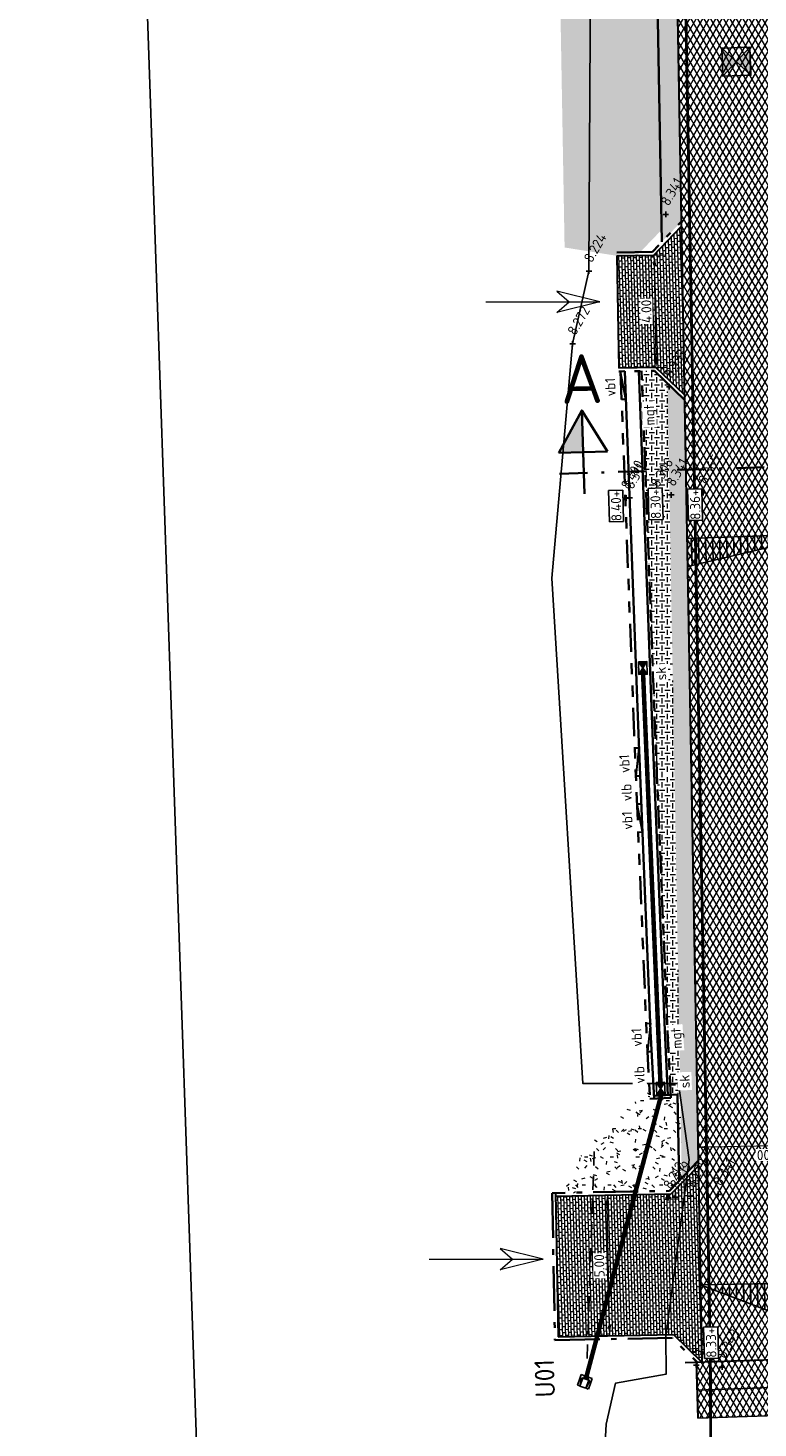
# Model space of a CAD drawing. Header units: metres. Extents: x 157685 to 160831, y 403691 to 406312.
# Tile 6 of 134: x 158636 to 158662, y 404112 to 404162. Entities that reach past the tile are written whole.
import ezdxf

# ---------------------------------------------------------------- set-up
doc = ezdxf.new("R2010")
doc.units = ezdxf.units.M
doc.header["$PDMODE"] = 35
for name, pattern in [('DASHDOT', [1, 0.5, -0.25, 0, -0.25]), ('DASHED2', [0.375, 0.25, -0.125]), ('RI-DRAINAGE-SO', [19.2, 6, -1.8, 1.8, -1.8, 2.4, -1.8, 1.8, -1.8]), ('RI-HWA_KOLKAANSLUITING', [4.3, 2.5, -1.8]), ('VH-OPSLUITBAND_100X200', [16, 8, -2, 4, -2]), ('VH-OPSLUITBAND_120X250', [26, 16, -4, 2, -4]), ('VH-TROTTOIRBAND-SO', [15, 5, -2, 2, -2, 2, -2]), ('VW-1-3_STREEP', [4, 1, -3])]:
    doc.linetypes.add(name, pattern=pattern)
doc.layers.get('Defpoints').update_dxf_attribs({"color": 171})
for name, color, linetype, lineweight in [('B-WE-OG-HOOGTEPUNT-S', 7, 'Continuous', 25), ('B-WE-OG-HOOGTEPUNT-T18', 10, 'Continuous', 18), ('B-WE-OG-TOPOGRAFIE_INRIT-G', 10, 'Continuous', 18), ('N-WE-GR-GRAS-A', 62, 'Continuous', 18), ('N-WE-GW-HOOGTE_AFWERKHOOGTE-T25', 7, 'Continuous', 25), ('N-WE-RI-DRAINAGE_DRAIN-G', 90, 'RI-DRAINAGE-SO', 35), ('N-WE-RI-DRAINAGE_PUTNUMMER-T35', 7, 'Continuous', 35), ('N-WE-RI-DRAINAGE_UITLAATCONSTRUCTIE-S', 90, 'Continuous', 25), ('N-WE-RI-GWA_RIOOLPUT-S', 30, 'Continuous', 25), ('N-WE-RI-HWA_KOLKAANSLUITING-G', 150, 'RI-HWA_KOLKAANSLUITING', 25), ('N-WE-RI-KOLK-S', 150, 'Continuous', 25), ('N-WE-VH-GESLOTENVERHARDING_ASFALT-TRAPSGEWIJSFREZEN-G', 10, 'VH-TRAPSGEWIJSFREZEN-SO', 25), ('N-WE-VH-HALFVERHARDING_GESTABILISEERD GRAS-A-200', 190, 'Continuous', 18), ('N-WE-VH-HALFVERHARDING_GRASBETONSTEEN-G', 7, 'Continuous', 35), ('N-WE-VH-KANTOPSLUITING_OPSLUITBAND_100X200-G', 150, 'VH-OPSLUITBAND_100X200', 35), ('N-WE-VH-KANTOPSLUITING_OPSLUITBAND_120X250-G', 4, 'VH-OPSLUITBAND_120X250', 35), ('N-WE-VH-KANTOPSLUITING_TROTTOIRBAND-G', 210, 'VH-TROTTOIRBAND-SO', 35), ('N-WE-VH-KANTVERHARDING-G', 7, 'Continuous', 30), ('N-WE-VH-M', 7, 'Continuous', 18), ('N-WE-VH-OPENVERHARDING_BETONSTRAATSTEEN-A-200', 252, 'Continuous', 18), ('N-WE-VH-T18', 7, 'Continuous', 18), ('N-WE-VH-VERHARDING_ASFALT-A', 252, 'Continuous', 18), ('N-WE-VW-MARKERING_LANGS_STREEP_13_010-G', 7, 'VW-1-3_STREEP', 13), ('X-XX-AL-VERWIJZING_DOORSNEDE-S', 7, 'Continuous', 35)]:
    doc.layers.add(name, color=color, linetype=linetype, lineweight=lineweight)
doc.layers.add('Iv-a-afwateringsprofiel', color=5, linetype='Continuous')
doc.styles.add('NLCS-ISO', font='NLCS-ISO.TTF')
doc.styles.add('NLCS-ISO-M200-T18', font='NLCS-ISO.TTF', dxfattribs={"height": 0.36})
doc.styles.add('NLCS-ISO-M200-T35', font='NLCS-ISO.TTF', dxfattribs={"height": 0.7})
doc.linetypes.add('VH-TRAPSGEWIJSFREZEN-SO', pattern='A,15,-5,[182,NLCS.SHX,S=20,R=0,X=0,Y=0],-5', length=25)
doc.dimstyles.new('NLCS-M200-T18-PIJL_L2_H2', dxfattribs={"dimscale": 0.2, "dimtxt": 0.36, "dimasz": 1.8, "dimexe": 2, "dimexo": 2, "dimgap": 0.7, "dimtad": 1, "dimzin": 0, "dimdsep": 46, "dimtxsty": 'NLCS-ISO-M200-T18', "dimcen": 0, "dimdle": 2, "dimclrd": 256, "dimclre": 256, "dimclrt": 256, "dimazin": 0, "dimtfac": 1, "dimtofl": 0, "dimtmove": 0, "dimatfit": 3, "dimfxl": 2, "dimfxlon": 1, "dimtfill": 1, "dimtfillclr": 256, "dimtolj": 1, "dimtzin": 0, "dimlwd": -1, "dimlwe": -1, "dimarcsym": 0})
pattern_1 = [(0, (0, 0), (0.1875, 0.1875), [0.1875, -0.1875]), (90, (0.09375, 0.09375), (-0.1875, 0.1875), [0.1875, -0.1875])]
pattern_2 = [(0, (0, 0), (1, 1), [0.12, -0.8]), (45, (0.4, 0.2), (-0.113137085, 1.8667619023), [0.12, -0.8]), (30, (0.08, 0.12), (0.2274613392, 1.2860254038), [0.12, -0.8]), (15, (0.32, 0.48), (0.3856270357, 0.724494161), [0.12, -0.8]), (135, (0.16, 2), (-0.02828427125, -0.6505382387), [0.12, -0.8]), (150, (1.2, 0.4), (0.2156921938, -0.5864101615), [0.12, -0.8]), (165, (0.24, 0.04), (0.1434520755, -0.7010146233), [0.12, -0.8]), (85, (0.4, 0.4), (-0.8726773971, 1.0400164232), [0.12, -0.8]), (100, (0, 0), (-1.1121176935, 0.7787131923), [0.12, -0.8])]

# ---------------------------------------------------------------- blocks, each defined once
blk = doc.blocks.new('inrit')
at = {"linetype": 'Continuous'}
for p, q in [((0, 0), (4.064, 0)), ((4.064, 0), (2.532, 0.38)), ((2.532, 0.38), (2.971, 0)), ((4.064, 0), (2.532, -0.38)), ((2.532, -0.38), (2.971, 0))]:
    blk.add_line(p, q, dxfattribs=at)
blk = doc.blocks.new('*D711')
at = {"layer": 'Defpoints', "color": 0, "transparency": 16777216}
for p in [(158658.187, 404154.125), (158658.376, 404154.128), (158658.26, 404150.126)]:
    blk.add_point(p, dxfattribs=at)
at = {"layer": 'N-WE-VH-M', "transparency": 16777216}
for p, q in [((158658.376, 404154.128), (158658.776, 404154.136)), ((158658.442, 404150.489), (158658.383, 404153.769)), ((158658.449, 404150.129), (158658.849, 404150.136))]:
    blk.add_line(p, q, dxfattribs=at)
for points in [[(158658.323, 404153.767), (158658.443, 404153.77), (158658.376, 404154.128)], [(158658.382, 404150.488), (158658.502, 404150.49), (158658.449, 404150.129)]]:
    blk.add_solid(points, dxfattribs=at)
at = {"layer": 'N-WE-VH-M', "transparency": 16777216, "insert": (158658.093, 404152.123), "char_height": 0.36, "attachment_point": 5, "rotation": 91.0416, "style": 'NLCS-ISO-M200-T18', "bg_fill": 3, "box_fill_scale": 1.1, "bg_fill_color": 256, "bg_fill_true_color": 13158600, "bg_fill_transparency": 0}
blk.add_mtext('\\A1;4.00', dxfattribs=at)
blk = doc.blocks.new('*D712')
at = {"layer": 'Defpoints', "color": 0, "transparency": 16777216}
for p in [(158656.69, 404120.62), (158656.776, 404120.622), (158656.867, 404115.623)]:
    blk.add_point(p, dxfattribs=at)
at = {"layer": 'N-WE-VH-M', "transparency": 16777216}
for p, q in [((158656.69, 404120.62), (158656.29, 404120.613)), ((158656.774, 404115.981), (158656.696, 404120.261)), ((158656.781, 404115.621), (158656.381, 404115.614))]:
    blk.add_line(p, q, dxfattribs=at)
for points in [[(158656.636, 404120.259), (158656.756, 404120.262), (158656.69, 404120.62)], [(158656.714, 404115.98), (158656.834, 404115.982), (158656.781, 404115.621)]]:
    blk.add_solid(points, dxfattribs=at)
at = {"layer": 'N-WE-VH-M', "transparency": 16777216, "insert": (158656.415, 404118.115), "char_height": 0.36, "attachment_point": 5, "rotation": 91.0416, "style": 'NLCS-ISO-M200-T18', "bg_fill": 3, "box_fill_scale": 1.1, "bg_fill_color": 256, "bg_fill_true_color": 13158600, "bg_fill_transparency": 0}
blk.add_mtext('\\A1;5.00', dxfattribs=at)
blk = doc.blocks.new('*D719')
at = {"layer": 'Defpoints', "color": 0, "transparency": 16777216}
for p in [(158664.933, 404122.429), (158659.934, 404122.338), (158659.934, 404122.338)]:
    blk.add_point(p, dxfattribs=at)
at = {"layer": 'N-WE-VH-M', "transparency": 16777216}
for p, q in [((158659.934, 404122.338), (158659.927, 404122.738)), ((158664.573, 404122.422), (158660.294, 404122.344)), ((158664.933, 404122.429), (158664.926, 404122.829))]:
    blk.add_line(p, q, dxfattribs=at)
for points in [[(158660.295, 404122.284), (158660.293, 404122.404), (158659.934, 404122.338)], [(158664.574, 404122.362), (158664.572, 404122.482), (158664.933, 404122.429)]]:
    blk.add_solid(points, dxfattribs=at)
at = {"layer": 'N-WE-VH-M', "transparency": 16777216, "insert": (158662.439, 404122.063), "char_height": 0.36, "attachment_point": 5, "rotation": 181.0416, "style": 'NLCS-ISO-M200-T18', "bg_fill": 3, "box_fill_scale": 1.1, "bg_fill_color": 256, "bg_fill_true_color": 13158600, "bg_fill_transparency": 0}
blk.add_mtext('\\A1;5.00', dxfattribs=at)
blk = doc.blocks.new('N-SRI-KOLK_STRAAT_450X300-SO')
h = blk.add_hatch(color=256)
h.dxf.hatch_style = 1
h.paths.add_polyline_path([(0, 0.75), (-1.125, 1.5), (-1.125, 0)])
h.paths.add_polyline_path([(1.125, 0), (1.125, 1.5), (0, 0.75)])
for p, q in [((-1.125, 0), (1.125, 1.5)), ((1.125, 0), (-1.125, 1.5))]:
    blk.add_line(p, q)
at = {"flags": 128}
blk.add_lwpolyline([(-1.125, 0), (1.125, 0), (1.125, 1.5), (-1.125, 1.5)], close=True, dxfattribs=at)
blk = doc.blocks.new('*U858')
for points in [[(0, 0), (0.5, 0.5), (-0.5, 0.5)], [(0.5, -0.5), (0, 0), (-0.5, -0.5)]]:
    blk.add_hatch(color=256).paths.add_polyline_path(points)
at = {"ltscale": 1000}
blk.add_lwpolyline([(0.5, -0.5), (0.5, 0.5), (-0.5, 0.5), (-0.5, -0.5)], close=True, dxfattribs=at)
for points in [[(-0.5, 0.5), (0.5, -0.5)], [(0.5, 0.5), (-0.5, -0.5)]]:
    blk.add_lwpolyline(points)
blk = doc.blocks.new('SOG-HOOGTEPUNT-SO')
for p, q in [((-0.5, 0), (0.5, 0)), ((0, 0.5), (0, -0.5))]:
    blk.add_line(p, q)
blk = doc.blocks.new('*U862')
at = {"linetype": 'DASHDOT', "ltscale": 0.1}
h = blk.add_hatch(color=256, dxfattribs=at)
h.paths.add_polyline_path([(0.77, 0.451), (0.125, 0.451), (0.114, 0.393), (0.257, 0.15)])
h.paths.add_polyline_path([(0.125, 0.451), (0.081, 0.451), (0.114, 0.393)])
h = blk.add_hatch(color=256, dxfattribs=at)
h.paths.add_polyline_path([(4.668, -6.212), (4.023, -6.211), (4.012, -6.269), (4.155, -6.512)])
h.paths.add_polyline_path([(4.023, -6.211), (3.979, -6.211), (4.012, -6.269)])
at = {"linetype": 'DASHDOT', "ltscale": 0.8}
blk.add_line((-0.176, 0.301), (4.074, -6.963), dxfattribs=at)
for points in [[(-0.257, -0.15), (0.77, 0.451), (0.081, 0.451)], [(-0.257, -0.15), (0.77, 0.451), (0.433, -0.151)], [(0.081, 0.451), (0.433, -0.151)], [(3.641, -6.812), (4.668, -6.212), (3.979, -6.211)], [(3.641, -6.812), (4.668, -6.212), (4.331, -6.813)], [(3.979, -6.211), (4.331, -6.813)]]:
    blk.add_lwpolyline(points)
at = {"linetype": 'DASHDOT', "ltscale": 0.1, "style": 'NLCS-ISO-M200-T35'}
for p in [(0.714, 0.754), (4.612, -5.908)]:
    blk.add_text('A', height=0.7, rotation=299.6578, dxfattribs=at).set_placement(p)
blk = doc.blocks.new('*U874')
h = blk.add_hatch()
h.set_pattern_fill('AMO-BODEM_LEEM', color=256, scale=0.1, angle=135, pattern_type=2)
h.set_pattern_definition([(270, (-0.5, -0.5295), (0.25, -6e-17), [])])
h.paths.add_polyline_path([(2.5, 0), (2.5, 1), (0, 0)])
h = blk.add_hatch()
h.set_pattern_fill('AMO-BODEM_LEEM', color=256, scale=0.1, angle=135, pattern_type=2)
h.set_pattern_definition([(270, (-1.5, -0.5295), (0.25, -6e-17), [])])
h.paths.add_polyline_path([(2.5, 0), (2.5, 1), (5, 0)])
for points in [[(2.5, 0), (2.5, 1), (0, 0)], [(2.5, 0), (2.5, 1), (5, 0)]]:
    blk.add_lwpolyline(points, close=True)
blk = doc.blocks.new('*U875')
h = blk.add_hatch()
h.set_pattern_fill('AMO-BODEM_LEEM', color=256, scale=0.1, angle=135, pattern_type=2)
h.set_pattern_definition([(270, (2.00026, -1.5295), (0.25, -6e-17), [])])
h.paths.add_polyline_path([(5, 0), (5, 1), (0, 0)])
blk.add_lwpolyline([(5, 0), (5, 1), (0, 0)], close=True)
blk = doc.blocks.new('SRI-UITSTROOMBAK TYPE GU_V')
for p, q in [((0, 0), (0.42, 0)), ((0, -0.147), (0, 0)), ((0.42, -0.147), (0.42, 0)), ((0.06, -0.15), (0, -0.15)), ((0.36, -0.1), (0.06, -0.1)), ((0.06, -0.1), (0.06, -0.15)), ((0.36, -0.15), (0.36, -0.1)), ((0.42, -0.15), (0.36, -0.15))]:
    blk.add_line(p, q)
at = {"extrusion": (-1, 0, 0)}
blk.add_line((0, -0.4), (0, -0.147), dxfattribs=at)
at = {"extrusion": (0, -1, 0)}
for p, q in [((0.007, -0.4), (0.09, -0.4)), ((0.096, -0.4), (0.324, -0.4))]:
    blk.add_line(p, q, dxfattribs=at)
at = {"extrusion": (1.26288e-15, -0.707107, 0.707107)}
blk.add_line((0.09, -0.4), (0.06, -0.15), dxfattribs=at)
at = {"extrusion": (0.992877, 0, 0.119145)}
blk.add_line((0.096, -0.1), (0.096, -0.4), dxfattribs=at)
at = {"extrusion": (-0.992877, 0, 0.119145)}
blk.add_line((0.324, -0.1), (0.324, -0.4), dxfattribs=at)
at = {"extrusion": (-1.26288e-15, -0.707107, 0.707107)}
blk.add_line((0.33, -0.4), (0.36, -0.15), dxfattribs=at)
at = {"extrusion": (-1.23496e-15, -0.707107, 0.707107)}
blk.add_line((0.413, -0.4), (0.33, -0.4), dxfattribs=at)
at = {"extrusion": (1, 0, 0)}
blk.add_line((0.42, -0.4), (0.42, -0.147), dxfattribs=at)
at = {"linetype": 'DASHED2', "ltscale": 0.01, "flags": 128}
for points in [[(0.14, 0), (0.14, -0.019), (0.135, -0.029), (0.135, -0.081), (0.14, -0.1)], [(0.145, 0), (0.145, -0.02), (0.14, -0.03), (0.14, -0.08), (0.145, -0.1)], [(0.275, 0), (0.275, -0.02), (0.28, -0.03), (0.28, -0.08), (0.275, -0.1)], [(0.28, 0), (0.28, -0.019), (0.285, -0.029), (0.285, -0.081), (0.28, -0.1)], [(0.28, -0.03), (0.14, -0.03)], [(0.28, -0.055), (0.14, -0.055)], [(0.28, -0.08), (0.14, -0.08)], [(0.275, -0.02), (0.145, -0.02)]]:
    blk.add_lwpolyline(points, dxfattribs=at)

msp = doc.modelspace()

# ---------------------------------------------------------------- hatches: boundary and pattern name
at = {"layer": 'N-WE-GR-GRAS-A'}
h = msp.add_hatch(dxfattribs=at)
h.set_pattern_fill('AGR-GRAS_01-SO', color=256, scale=0.04, pattern_type=2)
h.set_pattern_definition(pattern_2)
edge = h.paths.add_edge_path()
edge.add_line((158646.623, 404199.812), (158651.404, 404199.757))
edge.add_line((158651.404, 404199.757), (158653.102, 404199.24))
edge.add_line((158653.102, 404199.24), (158654.43, 404197.05))
edge.add_line((158654.43, 404197.05), (158654.664, 404183.689))
edge.add_line((158654.664, 404183.689), (158654.938, 404168.042))
edge.add_line((158654.938, 404168.042), (158655.177, 404154.4))
edge.add_line((158655.177, 404154.4), (158657.039, 404154.104))
edge.add_line((158657.039, 404154.104), (158657.756, 404154.117))
edge.add_line((158657.756, 404154.117), (158658.639, 404155.033))
edge.add_line((158658.639, 404155.033), (158657.953, 404192.797))
edge.add_line((158657.953, 404192.797), (158657.892, 404194.733))
edge.add_arc((158650.596, 404194.504), 7.3, 1.7967, 90.1777)
edge.add_line((158650.573, 404201.804), (158646.698, 404201.792))
edge.add_line((158646.698, 404201.792), (158646.623, 404199.812))
h = msp.add_hatch(dxfattribs=at)
h.set_pattern_fill('AGR-GRAS_01-SO', color=256, scale=0.04, pattern_type=2)
h.set_pattern_definition(pattern_2)
h.paths.add_polyline_path([(158658.312, 404120.77), (158658.912, 404120.781), (158659.354, 404121.239), (158659.301, 404124.15), (158658.963, 404124.152), (158658.216, 404124.062), (158658.199, 404124.397), (158656.614, 404123.003), (158656.033, 404122.415), (158654.855, 404120.708), (158655.181, 404120.713), (158655.371, 404120.717), (158655.535, 404120.719)])
at = {"layer": 'N-WE-VH-HALFVERHARDING_GESTABILISEERD GRAS-A-200'}
h = msp.add_hatch(dxfattribs=at)
h.set_pattern_fill('AVH-GRAS_GESTABILISEERD-SO', color=256, scale=0.2, pattern_type=2)
h.set_pattern_definition(pattern_1)
edge = h.paths.add_edge_path()
edge.add_line((158658.647, 404154.603), (158659.334, 404155.316))
edge.add_line((158659.334, 404155.316), (158658.653, 404192.814))
edge.add_line((158658.653, 404192.814), (158658.592, 404194.755))
edge.add_arc((158650.596, 404194.504), 8, 1.7967, 90.1777)
edge.add_line((158650.571, 404202.504), (158646.7, 404202.492))
edge.add_line((158646.7, 404202.492), (158646.702, 404201.792))
edge.add_line((158646.702, 404201.792), (158650.573, 404201.804))
edge.add_arc((158650.596, 404194.504), 7.3, 1.7967, 90.1777, ccw=False)
edge.add_line((158657.892, 404194.733), (158657.953, 404192.796))
edge.add_line((158657.953, 404192.796), (158658.647, 404154.603))
h.paths.add_polyline_path([(158659.354, 404121.239), (158659.943, 404121.85), (158659.45, 404148.977), (158658.839, 404149.566)])
h = msp.add_hatch(dxfattribs=at)
h.set_pattern_fill('AVH-GRAS_GESTABILISEERD-SO', color=256, scale=0.2, pattern_type=2)
h.set_pattern_definition(pattern_1)
h.paths.add_polyline_path([(158658.467, 404135.625), (158659.092, 404135.635), (158658.85, 404148.967), (158658.838, 404149.567), (158658.381, 404150.008), (158657.92, 404149.999), (158658.158, 404143.667)])
h = msp.add_hatch(dxfattribs=at)
h.set_pattern_fill('AVH-GRAS_GESTABILISEERD-SO', color=256, scale=0.2, pattern_type=2)
h.set_pattern_definition(pattern_1)
h.paths.add_polyline_path([(158658.961, 404124.2), (158659.3, 404124.217), (158659.092, 404135.615), (158658.467, 404135.616)])
at = {"layer": 'N-WE-VH-OPENVERHARDING_BETONSTRAATSTEEN-A-200'}
h = msp.add_hatch(dxfattribs=at)
h.set_pattern_fill('AVH-BSS_KEIFORMAAT_HALFST-SO', color=256, scale=0.1, angle=90, pattern_type=2)
h.set_pattern_definition([(181.9723, (158675.77303, 404149.19461), (-0.10132404, -0.10855155), [0.105, -0.105]), (271.9723, (158675.77303, 404149.19461), (0.1049378, 0.00361375), [])])
h.paths.add_polyline_path([(158659.337, 404155.146), (158658.356, 404154.128), (158657.039, 404154.104), (158657.111, 404150.105), (158658.428, 404150.129), (158659.446, 404149.147)])
h = msp.add_hatch(dxfattribs=at)
h.set_pattern_fill('AVH-BSS_KEIFORMAAT_HALFST-SO', color=256, scale=0.1, angle=90, pattern_type=2)
h.set_pattern_definition([(181.97232, (158675.16715, 404149.51207), (-0.10132404, -0.10855155), [0.105, -0.105]), (271.97232, (158675.16715, 404149.51207), (0.1049378, 0.00361375), [])])
h.paths.add_polyline_path([(158658.964, 404120.662), (158654.857, 404120.587), (158654.948, 404115.588), (158659.055, 404115.663), (158660.077, 404114.691), (158659.946, 404121.68)])
at = {"layer": 'N-WE-VH-VERHARDING_ASFALT-A'}
h = msp.add_hatch(dxfattribs=at)
h.set_pattern_fill('AVH-ASFALT', color=256, scale=0.2, pattern_type=2)
h.set_pattern_definition([(60, (0, 0), (-0.17320508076, 0.1), []), (120, (0, 0), (-0.17320508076, -0.1), [])])
h.paths.add_polyline_path([(158660.073, 404114.691), (158665.071, 404114.863), (158663.651, 404192.938), (158663.589, 404194.911), (158658.592, 404194.755), (158658.653, 404192.814)])
h = msp.add_hatch(dxfattribs=at)
h.set_pattern_fill('AVH-ASFALT', color=256, scale=0.2, pattern_type=2)
h.set_pattern_definition([(61.97232, (159449.8454, 403892.24007), (-0.17654414, 0.09397961), []), (121.97232, (159449.8454, 403892.24007), (-0.1696608, -0.105901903), [])])
h.paths.add_polyline_path([(158660.373, 404114.694), (158660.373, 404114.701), (158659.871, 404114.684), (158659.901, 404113.684), (158660.376, 404113.701)])
h.paths.add_polyline_path([(158660.373, 404114.701), (158660.373, 404114.694), (158660.376, 404113.701), (158664.799, 404113.853), (158664.771, 404114.853)])
h.paths.add_polyline_path([(158665.155, 404114.866), (158664.771, 404114.853), (158664.799, 404113.853), (158665.175, 404113.866)])
h.paths.add_polyline_path([(158664.799, 404113.853), (158660.376, 404113.701), (158660.379, 404112.7), (158664.828, 404112.853)])
h.paths.add_polyline_path([(158665.175, 404113.866), (158664.799, 404113.853), (158664.828, 404112.853), (158665.195, 404112.866)])
h.paths.add_polyline_path([(158660.376, 404113.701), (158659.901, 404113.684), (158659.931, 404112.685), (158660.379, 404112.7)])

# ---------------------------------------------------------------- linework, layer by layer
at = {"layer": 'Defpoints'}
msp.add_lwpolyline([(158694.613, 404094.274), (158687.937, 404288.139), (158636.053, 404286.352), (158642.729, 404092.487)], close=True, dxfattribs=at)
msp.add_lwpolyline([(158656.181, 404178.991), (158656.044, 404153.558), (158655.461, 404150.966), (158654.724, 404142.611), (158655.827, 404124.608), (158659.236, 404124.608), (158659.621, 404121.89), (158658.786, 404115.612), (158658.797, 404114.253), (158656.993, 404113.932), (158656.653, 404112.474), (158655.733, 404095.671), (158656.977, 404089.718), (158657.11, 404089.721), (158657.088, 404086.092), (158657.09, 404080.391)], dxfattribs=at)
at = {"layer": 'N-WE-RI-DRAINAGE_DRAIN-G', "ltscale": 0.05, "const_width": 0.16}
msp.add_lwpolyline([(158658.615, 404124.182), (158655.954, 404114.157)], dxfattribs=at)
at = {"layer": 'N-WE-RI-HWA_KOLKAANSLUITING-G', "ltscale": 0.2}
msp.add_lwpolyline([(158656.234, 404122.183), (158655.954, 404114.157)], dxfattribs=at)
at = {"layer": 'N-WE-VH-GESLOTENVERHARDING_ASFALT-TRAPSGEWIJSFREZEN-G', "ltscale": 0.02}
for points in [[(158659.894, 404113.684), (158665.175, 404113.866)], [(158659.931, 404112.685), (158665.195, 404112.866)]]:
    msp.add_lwpolyline(points, dxfattribs=at)
at = {"layer": 'N-WE-VH-HALFVERHARDING_GRASBETONSTEEN-G'}
for points in [[(158657.892, 404194.733), (158657.953, 404192.797), (158658.647, 404154.603)], [(158657.319, 404149.989), (158657.807, 404137.07), (158658.244, 404126.471), (158658.366, 404124.069)], [(158658.861, 404124.195), (158658.744, 404126.494), (158658.307, 404137.089), (158657.82, 404149.998)], [(158659.2, 404124.212), (158658.36, 404124.169)], [(158659.2, 404124.212), (158659.256, 404121.137)]]:
    msp.add_lwpolyline(points, dxfattribs=at)
at = {"layer": 'N-WE-VH-KANTOPSLUITING_OPSLUITBAND_100X200-G', "ltscale": 0.1, "flags": 128}
for points in [[(158658.965, 404124.1), (158658.844, 404126.499), (158658.407, 404137.093), (158657.92, 404149.999)], [(158658.965, 404124.1), (158658.216, 404124.062)]]:
    msp.add_lwpolyline(points, dxfattribs=at)
at = {"layer": 'N-WE-VH-KANTOPSLUITING_OPSLUITBAND_120X250-G', "ltscale": 0.1}
msp.add_line((158654.735, 404120.705), (158654.831, 404115.466), dxfattribs=at)
at = {"layer": 'N-WE-VH-KANTOPSLUITING_OPSLUITBAND_120X250-G', "ltscale": 0.1, "flags": 128}
for points in [[(158657.037, 404154.224), (158658.304, 404154.247), (158659.334, 404155.316)], [(158659.45, 404148.977), (158658.381, 404150.008), (158657.114, 404149.985)], [(158659.943, 404121.85), (158658.912, 404120.781), (158654.735, 404120.705)], [(158654.831, 404115.466), (158659.008, 404115.542), (158659.896, 404114.685)]]:
    msp.add_lwpolyline(points, dxfattribs=at)
at = {"layer": 'N-WE-VH-KANTOPSLUITING_TROTTOIRBAND-G', "ltscale": 0.2, "flags": 128}
msp.add_lwpolyline([(158657.17, 404149.983), (158657.657, 404137.064), (158658.094, 404126.464), (158658.216, 404124.062)], dxfattribs=at)
at = {"layer": 'N-WE-VH-KANTVERHARDING-G'}
for p, q in [((158659.946, 404121.68), (158658.964, 404120.662)), ((158654.855, 404120.707), (158654.948, 404115.588)), ((158658.964, 404120.662), (158654.857, 404120.587)), ((158654.948, 404115.588), (158659.055, 404115.663)), ((158659.055, 404115.663), (158660.073, 404114.681))]:
    msp.add_line(p, q, dxfattribs=at)
for points in [[(158658.592, 404194.755), (158658.653, 404192.814), (158660.073, 404114.691)], [(158657.039, 404154.104), (158658.356, 404154.128), (158659.337, 404155.146)], [(158657.039, 404154.104), (158657.111, 404150.105)], [(158659.446, 404149.147), (158658.428, 404150.129), (158657.111, 404150.105)], [(158657.319, 404149.989), (158657.17, 404149.982)], [(158657.357, 404148.989), (158657.17, 404149.982)], [(158657.357, 404148.989), (158657.207, 404148.984)], [(158657.678, 404136.568), (158657.827, 404136.574)], [(158657.827, 404136.574), (158657.719, 404135.569)], [(158657.719, 404135.569), (158657.869, 404135.575)], [(158657.76, 404134.57), (158657.91, 404134.576)], [(158657.951, 404133.577), (158657.762, 404134.57)], [(158657.801, 404133.571), (158657.951, 404133.577)], [(158658.08, 404126.746), (158658.233, 404126.754)], [(158658.233, 404126.754), (158658.131, 404125.747)], [(158658.131, 404125.747), (158658.281, 404125.755)], [(158659.473, 404114.67), (158665.77, 404114.887)], [(158659.871, 404114.684), (158659.931, 404112.685)]]:
    msp.add_lwpolyline(points, dxfattribs=at)
at = {"layer": 'N-WE-VW-MARKERING_LANGS_STREEP_13_010-G', "flags": 128}
msp.add_lwpolyline([(158658.975, 404191.565, 0.1, 0.1, 0), (158660.373, 404114.694, 0.1, 0.1, 0), (158660.405, 404104.689, 0.1, 0.1, 0), (158660.745, 404086.587, 0.1, 0.1, 0), (158660.742, 404081.09, 0.1, 0.1, 0), (158660.579, 404075.669, 0.1, 0.1, 0), (158659.975, 404070.211, 0.1, 0.1, 0), (158658.717, 404063.54, 0.1, 0.1, 0), (158656.873, 404057.38, 0.1, 0.1, 0), (158655.452, 404053.487, 0.1, 0.1, 0), (158652.908, 404048.052, 0.1, 0.1, 0), (158650.277, 404043.319, 0.1, 0.1, 0), (158648.23, 404039.767, 0, 0, 0)], format="xyseb", dxfattribs=at)

# ---------------------------------------------------------------- block references
at = {"layer": 'B-WE-OG-HOOGTEPUNT-S', "xscale": 0.2, "yscale": 0.2, "zscale": 0.2}
for p in [(158658.785, 404155.578, 8.341), (158656.044, 404153.558, 8.224), (158655.461, 404150.966, 8.272), (158658.903, 404149.437, 8.333), (158657.367, 404145.473, 8.4), (158657.501, 404145.482, 8.311), (158658.424, 404145.544, 8.306), (158658.979, 404145.581, 8.341), (158660.12, 404145.657, 8.365), (158658.872, 404120.54, 8.212), (158659.113, 404120.556, 8.219), (158659.669, 404120.592, 8.279), (158660.65, 404120.657, 8.341), (158659.874, 404114.576, 8.291), (158660.788, 404114.501, 8.343)]:
    msp.add_blockref('SOG-HOOGTEPUNT-SO', p, dxfattribs=at)
at = {"layer": 'B-WE-OG-TOPOGRAFIE_INRIT-G'}
for p in [(158652.366, 404152.469), (158650.352, 404118.345)]:
    msp.add_blockref('inrit', p, dxfattribs=at)
at = {"layer": 'Iv-a-afwateringsprofiel'}
for name, p, rotation in [('*U875', (158664.537, 404144.207), 181.972320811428), ('*U874', (158665.022, 404117.523), 181.0416328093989)]:
    msp.add_blockref(name, p, dxfattribs=dict(at, rotation=rotation))
at = {"layer": 'N-WE-RI-DRAINAGE_UITLAATCONSTRUCTIE-S', "rotation": 340.3409720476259}
msp.add_blockref('SRI-UITSTROOMBAK TYPE GU_V', (158655.766, 404114.238), dxfattribs=at)
at = {"layer": 'N-WE-RI-GWA_RIOOLPUT-S', "rotation": 91.97232081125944}
msp.add_blockref('*U858', (158661.301, 404161.019), dxfattribs=at)
at = {"layer": 'N-WE-RI-KOLK-S', "xscale": 0.1999999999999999, "yscale": 0.1999999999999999, "zscale": 0.1999999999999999, "rotation": 272.0792989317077}
for p in [(158657.817, 404139.406), (158658.45, 404124.418)]:
    msp.add_blockref('N-SRI-KOLK_STRAAT_450X300-SO', p, dxfattribs=at)
at = {"layer": 'X-XX-AL-VERWIJZING_DOORSNEDE-S', "xscale": 2.5, "yscale": 2.5, "zscale": 2.5, "rotation": 61.55273262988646}
msp.add_blockref('*U862', (158655.863, 404146.362), dxfattribs=at)

# ---------------------------------------------------------------- texts
at = {"layer": 'B-WE-OG-HOOGTEPUNT-T18', "style": 'NLCS-ISO'}
for s, p in [('8.341', (158658.888, 404155.85, 8.341)), ('8.224', (158656.147, 404153.83, 8.224)), ('8.272', (158655.563, 404151.238, 8.272)), ('8.333', (158659.006, 404149.709, 8.333)), ('8.400', (158657.469, 404145.745, 8.4)), ('8.311', (158657.604, 404145.754, 8.311)), ('8.306', (158658.526, 404145.815, 8.306)), ('8.341', (158659.081, 404145.853, 8.341)), ('8.365', (158660.222, 404145.929, 8.365)), ('8.212', (158658.974, 404120.811, 8.212)), ('8.219', (158659.215, 404120.827, 8.219)), ('8.279', (158659.771, 404120.864, 8.279)), ('8.341', (158660.753, 404120.929, 8.341)), ('8.291', (158659.976, 404114.848, 8.291)), ('8.343', (158660.891, 404114.773, 8.343))]:
    msp.add_text(s, height=0.36, rotation=60, dxfattribs=at).set_placement(p)

# ---------------------------------------------------------------- next in the draw order: texts
at = {"layer": 'N-WE-GW-HOOGTE_AFWERKHOOGTE-T25', "char_height": 0.36, "width": 0.97783, "attachment_point": 5, "rotation": 91.5966, "style": 'NLCS-ISO-M200-T18', "bg_fill": 19, "box_fill_scale": 1.2, "bg_fill_color": 256, "bg_fill_transparency": 0}
for s, insert in [('8.30+', (158658.42, 404145.263)), ('8.36+', (158659.828, 404145.237)), ('8.40+', (158657.013, 404145.19)), ('8.33+', (158660.398, 404115.375))]:
    msp.add_mtext(s, dxfattribs=dict(at, insert=insert))
at = {"layer": 'N-WE-RI-DRAINAGE_PUTNUMMER-T35', "insert": (158654.143, 404113.409), "char_height": 0.7, "width": 1.41913, "attachment_point": 1, "rotation": 91.9723, "style": 'NLCS-ISO-M200-T35', "bg_fill": 3, "box_fill_scale": 1, "bg_fill_color": 256, "bg_fill_transparency": 0}
msp.add_mtext('U01', dxfattribs=at)
at = {"layer": 'N-WE-VH-T18', "char_height": 0.36, "attachment_point": 1, "style": 'NLCS-ISO-M200-T18', "bg_fill": 3, "box_fill_scale": 1.2, "bg_fill_color": 256, "bg_fill_transparency": 0}
for s, insert, width, rotation in [('vb1', (158656.638, 404149.087), 0.78879, 92.1198), ('mgt', (158658.032, 404148.052), 0.78879, 92.1198), ('sk', (158658.444, 404138.971), 0.5039, 91.9723), ('vb1', (158657.143, 404135.666), 0.78879, 92.1198), ('vb1', (158657.241, 404133.644), 0.78879, 92.1198), ('vb1', (158657.576, 404125.913), 0.78879, 92.1198), ('mgt', (158659.007, 404125.837), 0.78879, 94.0928), ('vlb', (158657.676, 404124.598), 0.78879, 92.1198), ('sk', (158659.283, 404124.435), 0.5039, 91.9723)]:
    msp.add_mtext(s, dxfattribs=dict(at, insert=insert, width=width, rotation=rotation))

# ---------------------------------------------------------------- next in the draw order: dimensions: what is measured, and where the dimension line sits
at = {"layer": 'N-WE-VH-M'}
for p1, p2, distance, picture, middle in [((158658.26, 404150.126), (158658.187, 404154.125), -0.189, '*D711', (158658.093, 404152.123)), ((158664.933, 404122.429), (158659.934, 404122.338), 0, '*D719', (158662.439, 404122.063)), ((158656.867, 404115.623), (158656.776, 404120.622), 0.086, '*D712', (158656.415, 404118.115))]:
    dim = msp.add_aligned_dim(p1=p1, p2=p2, distance=distance, dimstyle='NLCS-M200-T18-PIJL_L2_H2', dxfattribs=at)
    dim.commit()
    dim.dimension.update_dxf_attribs({"geometry": picture, "text_midpoint": middle})

# ---------------------------------------------------------------- next in the draw order: linework, layer by layer
at = {"layer": 'N-WE-RI-DRAINAGE_DRAIN-G', "ltscale": 0.05, "const_width": 0.16}
msp.add_lwpolyline([(158657.975, 404139.186), (158658.592, 404124.648)], dxfattribs=at)

# ---------------------------------------------------------------- next in the draw order: texts
at = {"layer": 'N-WE-VH-T18', "insert": (158657.217, 404134.66), "char_height": 0.36, "width": 0.78879, "attachment_point": 1, "rotation": 92.1198, "style": 'NLCS-ISO-M200-T18', "bg_fill": 3, "box_fill_scale": 1.2, "bg_fill_color": 256, "bg_fill_transparency": 0}
msp.add_mtext('vlb', dxfattribs=at)

doc.saveas('drawing.dxf')
